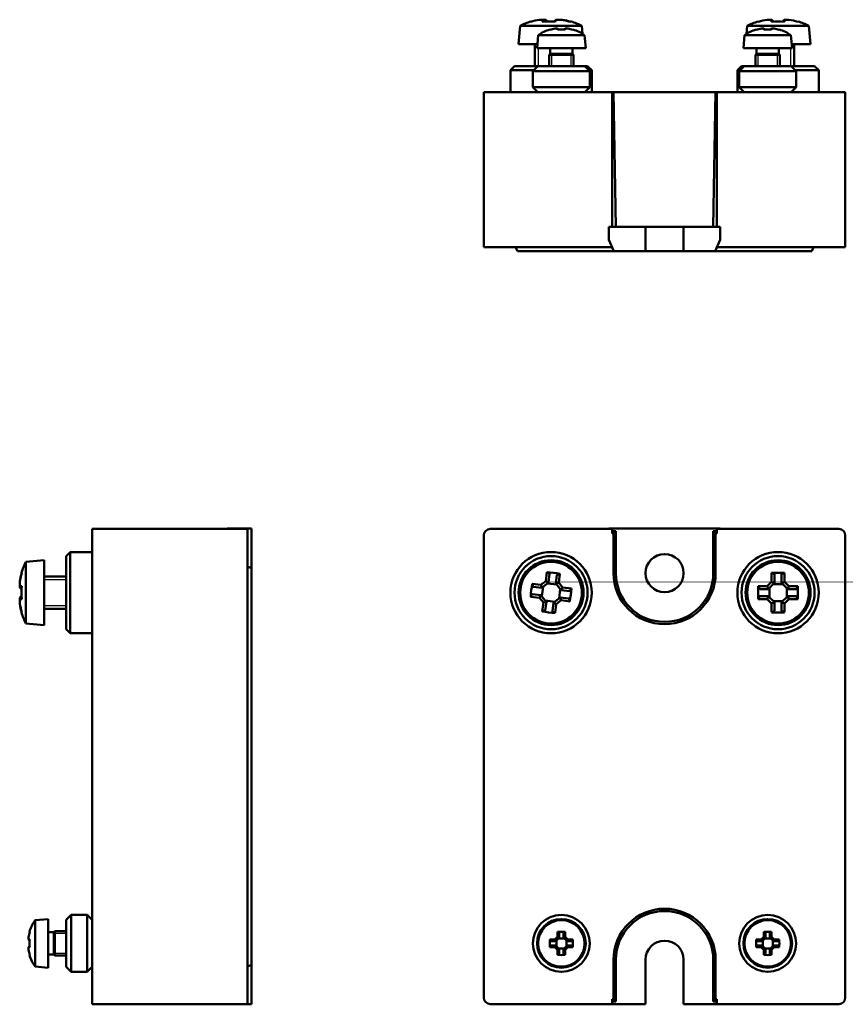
# Model space of a CAD drawing. Header units: millimetres. Extents: x 45 to 275, y 58 to 202.
# Tile 1 of 2: x 45 to 146, y 58 to 179. Entities that reach past the tile are written whole.
import ezdxf

# ---------------------------------------------------------------- set-up
doc = ezdxf.new("R2010")
doc.units = ezdxf.units.MM
doc.header["$LTSCALE"] = 0.5
doc.layers.add('Arêtes visibles(ISO)', color=7, linetype='Continuous', lineweight=50)
doc.layers.add('Filetages(ISO)', color=7, linetype='Continuous', lineweight=25)

msp = doc.modelspace()

# ---------------------------------------------------------------- linework, layer by layer
at = {"layer": 'Arêtes visibles(ISO)'}
for p, q in [((106.16, 178.22), (105.96, 175.96)), ((113.76, 178.22), (106.16, 178.22)), ((113.76, 178.22), (113.85, 177.22)), ((134.1, 178.22), (134.01, 177.22)), ((141.7, 178.22), (134.1, 178.22)), ((135.47, 178.72), (135.45, 178.75)), ((137.1, 178.72), (137.1, 178.96)), ((138.69, 178.96), (138.69, 178.72)), ((140.34, 178.75), (140.32, 178.72)), ((141.7, 178.22), (141.9, 175.96)), ((108.37, 177.06), (108.23, 175.46)), ((108.37, 177.06), (114.09, 177.06)), ((109.81, 177.74), (109.8, 177.76)), ((110.76, 177.74), (110.76, 177.89)), ((111.69, 177.89), (111.69, 177.74)), ((112.65, 177.76), (112.64, 177.74)), ((114.09, 177.06), (114.23, 175.46)), ((133.77, 177.06), (133.63, 175.46)), ((133.77, 177.06), (139.49, 177.06)), ((135.21, 177.74), (135.2, 177.76)), ((136.16, 177.74), (136.16, 177.89)), ((137.09, 177.89), (137.09, 177.74)), ((138.05, 177.76), (138.04, 177.74)), ((139.49, 177.06), (139.63, 175.46)), ((105.96, 175.96), (108.27, 175.96)), ((107.96, 173.26), (107.96, 175.96)), ((139.58, 175.96), (141.9, 175.96)), ((139.9, 173.26), (139.9, 175.96)), ((108.23, 175.46), (114.23, 175.46)), ((109.85, 174.78), (109.73, 174.66)), ((109.73, 174.66), (112.73, 174.66)), ((109.73, 174.66), (109.73, 173.26)), ((109.73, 174.66), (112.73, 174.66)), ((109.85, 175.36), (109.85, 174.78)), ((109.85, 174.78), (112.6, 174.78)), ((112.6, 175.36), (112.6, 174.78)), ((112.6, 174.78), (112.73, 174.66)), ((112.73, 174.66), (112.73, 173.26)), ((133.63, 175.46), (139.63, 175.46)), ((135.25, 174.78), (135.13, 174.66)), ((135.13, 174.66), (138.13, 174.66)), ((135.13, 174.66), (135.13, 173.26)), ((135.13, 174.66), (138.13, 174.66)), ((135.25, 175.36), (135.25, 174.78)), ((135.25, 174.78), (138, 174.78)), ((138, 175.36), (138, 174.78)), ((138, 174.78), (138.13, 174.66)), ((138.13, 174.66), (138.13, 173.26)), ((105.46, 173.26), (104.96, 172.76)), ((107.83, 172.76), (104.96, 172.76)), ((104.96, 170.06), (104.96, 172.76)), ((105.46, 173.26), (108.33, 173.26)), ((108.33, 173.26), (107.73, 172.66)), ((114.73, 172.66), (107.73, 172.66)), ((107.73, 170.66), (107.73, 172.66)), ((114.13, 173.26), (108.33, 173.26)), ((114.13, 173.26), (114.46, 173.26)), ((114.13, 173.26), (114.73, 172.66)), ((114.46, 173.26), (114.96, 172.76)), ((114.96, 172.76), (114.63, 172.76)), ((114.73, 170.66), (114.73, 172.66)), ((114.96, 170.06), (114.96, 172.76)), ((133.4, 173.26), (132.9, 172.76)), ((133.23, 172.76), (132.9, 172.76)), ((132.9, 170.06), (132.9, 172.76)), ((133.73, 173.26), (133.13, 172.66)), ((140.13, 172.66), (133.13, 172.66)), ((133.13, 170.66), (133.13, 172.66)), ((133.4, 173.26), (133.73, 173.26)), ((139.53, 173.26), (133.73, 173.26)), ((139.53, 173.26), (142.4, 173.26)), ((139.53, 173.26), (140.13, 172.66)), ((142.9, 172.76), (140.03, 172.76)), ((140.13, 170.66), (140.13, 172.66)), ((142.4, 173.26), (142.9, 172.76)), ((142.9, 170.06), (142.9, 172.76)), ((102.48, 170.06), (101.68, 170.06)), ((101.68, 170.06), (101.68, 150.96)), ((102.48, 170.06), (117.47, 170.06)), ((114.73, 170.66), (107.73, 170.66)), ((108.33, 170.06), (107.73, 170.66)), ((114.13, 170.06), (114.73, 170.66)), ((117.64, 170.06), (117.47, 170.06)), ((117.47, 170.06), (117.47, 153.46)), ((130.22, 170.06), (117.64, 170.06)), ((117.93, 153.46), (117.64, 170.06)), ((130.22, 170.06), (129.93, 153.46)), ((130.38, 170.06), (130.22, 170.06)), ((130.38, 170.06), (145.38, 170.06)), ((130.38, 170.06), (130.38, 153.46)), ((140.13, 170.66), (133.13, 170.66)), ((133.73, 170.06), (133.13, 170.66)), ((139.53, 170.06), (140.13, 170.66)), ((146.18, 170.06), (145.38, 170.06)), ((146.18, 170.06), (146.18, 150.96)), ((117.08, 153.46), (121.58, 153.46)), ((117.08, 153.46), (117.08, 151.89)), ((121.58, 153.46), (126.28, 153.46)), ((121.58, 150.46), (121.58, 153.46)), ((126.28, 150.46), (126.28, 153.46)), ((126.28, 153.46), (130.78, 153.46)), ((130.78, 153.46), (130.78, 151.89)), ((117.68, 150.46), (117.08, 151.89)), ((130.78, 151.89), (130.17, 150.46)), ((102.48, 150.96), (101.68, 150.96)), ((117.47, 150.96), (102.48, 150.96)), ((105.6, 150.96), (105.81, 150.46)), ((106.7, 150.46), (105.81, 150.46)), ((106.7, 150.46), (115.63, 150.46)), ((115.63, 150.46), (117.68, 150.46)), ((121.58, 150.46), (117.68, 150.46)), ((126.28, 150.46), (121.58, 150.46)), ((130.17, 150.46), (126.28, 150.46)), ((130.17, 150.46), (132.23, 150.46)), ((145.38, 150.96), (130.38, 150.96)), ((132.23, 150.46), (141.15, 150.46)), ((142.05, 150.46), (141.15, 150.46)), ((142.26, 150.96), (142.05, 150.46)), ((146.18, 150.96), (145.38, 150.96)), ((53.48, 116.29), (72.58, 116.29)), ((53.48, 116.29), (53.48, 115.49)), ((53.48, 58.59), (53.48, 115.49)), ((70.08, 116.32), (71.65, 116.32)), ((70.08, 116.29), (70.08, 116.32)), ((73.08, 116.32), (71.65, 116.32)), ((71.65, 116.29), (71.65, 116.32)), ((72.58, 116.29), (72.58, 115.49)), ((72.58, 115.49), (72.58, 58.59)), ((73.08, 113.52), (73.08, 116.32)), ((101.68, 115.49), (101.68, 58.59)), ((117.47, 116.29), (102.48, 116.29)), ((130.78, 116.32), (117.08, 116.32)), ((117.08, 116.32), (117.08, 116.29)), ((117.47, 115.71), (117.47, 116.29)), ((117.93, 116), (117.47, 116)), ((117.47, 115.71), (117.64, 115.71)), ((117.64, 115.71), (117.93, 116)), ((117.64, 110.84), (117.64, 115.71)), ((117.93, 110.84), (117.93, 116)), ((129.93, 116), (130.22, 115.71)), ((129.93, 116), (129.93, 110.84)), ((130.38, 116), (129.93, 116)), ((130.22, 115.71), (130.22, 110.84)), ((130.22, 115.71), (130.38, 115.71)), ((130.38, 116.29), (130.38, 115.71)), ((145.38, 116.29), (130.38, 116.29)), ((130.78, 116.29), (130.78, 116.32)), ((146.18, 58.59), (146.18, 115.49)), ((50.28, 112.94), (50.78, 113.44)), ((50.28, 103.94), (50.28, 112.94)), ((50.78, 113.44), (50.78, 103.44)), ((53.48, 113.44), (50.78, 113.44)), ((73.08, 111.46), (73.08, 113.52)), ((45.31, 112.24), (47.58, 112.44)), ((45.31, 112.24), (45.31, 104.64)), ((47.58, 104.44), (47.58, 112.44)), ((72.58, 111.67), (73.08, 111.46)), ((44.78, 110.89), (44.82, 110.87)), ((50.28, 110.44), (47.58, 110.44)), ((73.08, 111.46), (73.08, 110.57)), ((73.08, 63.52), (73.08, 110.57)), ((109.33, 109.87), (109.45, 110.95)), ((109.78, 110.74), (109.66, 109.69)), ((110.54, 109.58), (110.66, 110.63)), ((111.03, 110.76), (110.9, 109.68)), ((137.1, 109.78), (137.1, 110.87)), ((137.46, 110.7), (137.46, 109.64)), ((138.34, 109.64), (138.34, 110.7)), ((138.69, 110.87), (138.69, 109.78)), ((44.57, 109.24), (44.82, 109.24)), ((107.64, 109.52), (108.72, 109.39)), ((108.82, 109.02), (107.77, 109.15)), ((108.72, 109.39), (109.33, 109.87)), ((109.66, 109.68), (108.82, 109.03)), ((108.97, 109.14), (108.84, 107.99)), ((110.66, 109.43), (109.51, 109.56)), ((111.2, 108.74), (110.54, 109.58)), ((110.54, 109.58), (110.54, 109.58)), ((110.9, 109.68), (111.38, 109.07)), ((135.47, 109.24), (136.56, 109.24)), ((136.56, 109.24), (137.1, 109.78)), ((137.45, 109.64), (136.7, 108.89)), ((138.48, 109.5), (137.32, 109.5)), ((139.09, 108.89), (138.34, 109.64)), ((138.34, 109.64), (138.34, 109.64)), ((138.69, 109.78), (139.24, 109.24)), ((139.24, 109.24), (140.32, 109.24)), ((108.53, 107.81), (107.45, 107.94)), ((107.66, 108.27), (108.71, 108.15)), ((108.72, 108.14), (109.37, 107.31)), ((108.82, 109.03), (108.82, 109.02)), ((110.94, 107.74), (111.08, 108.89)), ((112.25, 108.62), (111.2, 108.74)), ((111.38, 109.07), (112.46, 108.95)), ((136.7, 108.88), (135.64, 108.88)), ((135.64, 108), (136.7, 108)), ((136.7, 108.89), (136.7, 108.88)), ((136.7, 108), (137.45, 107.25)), ((136.84, 109.02), (136.84, 107.86)), ((138.34, 107.25), (139.09, 108)), ((138.96, 107.86), (138.96, 109.02)), ((139.09, 108), (139.1, 108)), ((140.15, 108.88), (139.1, 108.88)), ((139.1, 108), (140.15, 108)), ((44.82, 107.65), (44.57, 107.65)), ((109.01, 107.21), (108.53, 107.81)), ((108.88, 106.13), (109.01, 107.21)), ((109.38, 107.3), (109.25, 106.25)), ((109.26, 107.46), (110.41, 107.32)), ((109.37, 107.31), (109.38, 107.3)), ((110.13, 106.15), (110.25, 107.2)), ((110.26, 107.2), (111.09, 107.86)), ((110.59, 107.02), (110.46, 105.94)), ((111.19, 107.5), (110.59, 107.02)), ((111.09, 107.86), (111.1, 107.86)), ((111.1, 107.86), (112.15, 107.74)), ((112.27, 107.37), (111.19, 107.5)), ((136.56, 107.65), (135.47, 107.65)), ((137.1, 107.1), (136.56, 107.65)), ((137.1, 106.02), (137.1, 107.1)), ((137.32, 107.38), (138.48, 107.38)), ((137.45, 107.25), (137.46, 107.24)), ((137.46, 107.24), (137.46, 106.19)), ((138.34, 106.19), (138.34, 107.24)), ((139.24, 107.65), (138.69, 107.1)), ((138.69, 107.1), (138.69, 106.02)), ((140.32, 107.65), (139.24, 107.65)), ((44.82, 106.02), (44.78, 106)), ((50.28, 106.44), (47.58, 106.44)), ((45.31, 104.64), (47.58, 104.44)), ((50.28, 103.94), (50.78, 103.44)), ((53.48, 103.44), (50.78, 103.44)), ((46.48, 68.12), (48.08, 68.26)), ((46.48, 62.4), (46.48, 68.12)), ((48.08, 62.26), (48.08, 68.26)), ((50.28, 68.16), (50.88, 68.76)), ((50.28, 68.16), (50.28, 62.36)), ((50.88, 68.76), (50.88, 61.76)), ((52.88, 68.76), (50.88, 68.76)), ((52.88, 68.76), (52.88, 61.76)), ((53.48, 68.16), (52.88, 68.76)), ((45.77, 66.69), (45.79, 66.68)), ((48.75, 66.64), (48.88, 66.76)), ((48.88, 63.76), (48.88, 66.76)), ((48.88, 66.76), (50.28, 66.76)), ((48.88, 63.76), (48.88, 66.76)), ((110.76, 66.05), (110.76, 66.68)), ((111.69, 66.68), (111.69, 66.05)), ((136.16, 66.05), (136.16, 66.68)), ((137.09, 66.68), (137.09, 66.05)), ((45.64, 65.73), (45.79, 65.73)), ((48.18, 66.64), (48.75, 66.64)), ((48.75, 63.89), (48.75, 66.64)), ((109.81, 65.73), (110.44, 65.73)), ((110.53, 65.52), (109.91, 65.52)), ((110.44, 65.73), (110.76, 66.05)), ((110.97, 65.96), (110.53, 65.52)), ((110.53, 65.52), (110.53, 65.52)), ((110.61, 65.6), (110.61, 64.92)), ((111.57, 65.88), (110.89, 65.88)), ((110.97, 66.58), (110.97, 65.96)), ((111.49, 65.96), (111.49, 66.58)), ((111.93, 65.52), (111.49, 65.96)), ((111.49, 65.96), (111.49, 65.96)), ((111.69, 66.05), (112.01, 65.73)), ((111.85, 64.92), (111.85, 65.6)), ((112.54, 65.52), (111.93, 65.52)), ((112.01, 65.73), (112.64, 65.73)), ((135.21, 65.73), (135.84, 65.73)), ((135.93, 65.52), (135.31, 65.52)), ((135.84, 65.73), (136.16, 66.05)), ((136.37, 65.96), (135.93, 65.52)), ((135.93, 65.52), (135.93, 65.52)), ((136.01, 65.6), (136.01, 64.92)), ((136.97, 65.88), (136.29, 65.88)), ((136.37, 66.58), (136.37, 65.96)), ((136.89, 65.96), (136.89, 66.58)), ((137.33, 65.52), (136.89, 65.96)), ((136.89, 65.96), (136.89, 65.96)), ((137.09, 66.05), (137.41, 65.73)), ((137.25, 64.92), (137.25, 65.6)), ((137.94, 65.52), (137.33, 65.52)), ((137.41, 65.73), (138.04, 65.73)), ((45.79, 64.8), (45.64, 64.8)), ((110.44, 64.8), (109.81, 64.8)), ((109.91, 65), (110.53, 65)), ((110.76, 64.48), (110.44, 64.8)), ((110.53, 65), (110.97, 64.56)), ((110.76, 63.85), (110.76, 64.48)), ((110.89, 64.64), (111.57, 64.64)), ((110.97, 64.56), (110.97, 63.95)), ((110.97, 64.56), (110.97, 64.56)), ((111.49, 64.56), (111.93, 65)), ((111.49, 63.95), (111.49, 64.56)), ((112.01, 64.8), (111.69, 64.48)), ((111.69, 64.48), (111.69, 63.85)), ((111.93, 65), (112.54, 65)), ((111.93, 65), (111.93, 65)), ((112.64, 64.8), (112.01, 64.8)), ((135.84, 64.8), (135.21, 64.8)), ((135.31, 65), (135.93, 65)), ((136.16, 64.48), (135.84, 64.8)), ((135.93, 65), (136.37, 64.56)), ((136.16, 63.85), (136.16, 64.48)), ((136.29, 64.64), (136.97, 64.64)), ((136.37, 64.56), (136.37, 63.95)), ((136.37, 64.56), (136.37, 64.56)), ((136.89, 64.56), (137.33, 65)), ((136.89, 63.95), (136.89, 64.56)), ((137.41, 64.8), (137.09, 64.48)), ((137.09, 64.48), (137.09, 63.85)), ((137.33, 65), (137.94, 65)), ((137.33, 65), (137.33, 65)), ((138.04, 64.8), (137.41, 64.8)), ((45.79, 63.85), (45.77, 63.84)), ((48.18, 63.89), (48.75, 63.89)), ((48.75, 63.89), (48.88, 63.76)), ((48.88, 63.76), (50.28, 63.76)), ((73.08, 63.52), (73.08, 62.62)), ((117.64, 58.38), (117.64, 63.24)), ((117.93, 58.09), (117.93, 63.24)), ((121.58, 57.76), (121.58, 63.24)), ((126.28, 63.24), (126.28, 57.76)), ((129.93, 63.24), (129.93, 58.09)), ((130.22, 63.24), (130.22, 58.38)), ((46.48, 62.4), (48.08, 62.26)), ((50.28, 62.36), (50.88, 61.76)), ((53.48, 62.36), (52.88, 61.76)), ((72.58, 62.41), (73.08, 62.62)), ((73.08, 60.57), (73.08, 62.62)), ((52.88, 61.76), (50.88, 61.76)), ((73.08, 57.76), (73.08, 60.57)), ((53.48, 58.59), (53.48, 57.79)), ((72.58, 58.59), (72.58, 57.79)), ((117.64, 58.38), (117.47, 58.38)), ((117.47, 57.79), (117.47, 58.38)), ((117.93, 58.09), (117.64, 58.38)), ((130.22, 58.38), (129.93, 58.09)), ((130.38, 58.38), (130.22, 58.38)), ((130.38, 58.38), (130.38, 57.79)), ((53.48, 57.79), (72.58, 57.79)), ((70.08, 57.76), (70.08, 57.79)), ((70.08, 57.76), (71.65, 57.76)), ((71.65, 57.76), (71.65, 57.79)), ((71.65, 57.76), (73.08, 57.76)), ((102.48, 57.79), (117.47, 57.79)), ((117.08, 57.79), (117.08, 57.76)), ((117.08, 57.76), (121.58, 57.76)), ((117.47, 58.09), (117.93, 58.09)), ((126.28, 57.76), (130.78, 57.76)), ((129.93, 58.09), (130.38, 58.09)), ((130.38, 57.79), (145.38, 57.79)), ((130.78, 57.76), (130.78, 57.79))]:
    msp.add_line(p, q, dxfattribs=at)
for centre, radius in [((109.96, 108.44), 5), ((109.96, 108.44), 4.5), ((123.93, 110.84), 2.35), ((137.9, 108.44), 5), ((137.9, 108.44), 4.5), ((109.96, 108.44), 4), ((109.96, 108.44), 3.8), ((137.9, 108.44), 4), ((137.9, 108.44), 3.8), ((111.23, 65.26), 3.5), ((111.23, 65.26), 3), ((111.23, 65.26), 2.86), ((136.63, 65.26), 3.5), ((136.63, 65.26), 3), ((136.63, 65.26), 2.86)]:
    msp.add_circle(centre, radius, dxfattribs=at)
for centre, radius, start, end in [((109.96, 170.5), 8.61, 106.6057, 116.2102), ((109.96, 170.5), 8.61, 63.7898, 73.3943), ((137.9, 170.5), 8.61, 106.5041, 116.2102), ((137.9, 170.5), 8.57, 98.9939, 106.4454), ((137.9, 170.5), 8.57, 73.5546, 81.0061), ((137.9, 170.5), 8.61, 63.7898, 73.4959), ((111.23, 173.07), 4.91, 106.9181, 125.6635), ((111.23, 173.07), 4.88, 99.2333, 106.8581), ((111.23, 173.07), 4.88, 73.1419, 80.7667), ((111.23, 173.07), 4.91, 54.3365, 73.0819), ((136.63, 173.07), 4.91, 106.9181, 125.6635), ((136.63, 173.07), 4.88, 99.2333, 106.8581), ((136.63, 173.07), 4.88, 73.1419, 80.7667), ((136.63, 173.07), 4.91, 54.3365, 73.0819), ((109.75, 175.36), 0.1, 0, 90), ((112.7, 175.36), 0.1, 90, 180), ((135.15, 175.36), 0.1, 0, 90), ((138.1, 175.36), 0.1, 90, 180), ((53.04, 108.44), 8.61, 153.7898, 163.4959), ((53.04, 108.44), 8.57, 163.5546, 171.0061), ((123.93, 110.84), 6.29, 180, 0), ((123.93, 110.84), 6, 180, 0), ((53.04, 108.44), 8.57, 188.9939, 196.4454), ((53.04, 108.44), 8.61, 196.5041, 206.2102), ((123.93, 63.24), 6.29, 0, 180), ((123.93, 63.24), 6, 0, 180), ((50.46, 65.26), 4.91, 144.3365, 163.0819), ((50.46, 65.26), 4.88, 163.1419, 170.7667), ((48.18, 66.74), 0.1, 180, 270), ((123.93, 63.24), 2.35, 0, 180), ((50.46, 65.26), 4.88, 189.2333, 196.8581), ((50.46, 65.26), 4.91, 196.9181, 215.6635), ((48.18, 63.79), 0.1, 90, 180)]:
    msp.add_arc(centre, radius, start, end, dxfattribs=at)
for centre, major_axis, ratio, start_param, end_param in [((109.86, 170.5), (0, 8.57), 0.993033, 0.156973, 0.287026), ((111.68, 171.5), (-4.21, 7.24), 0.102071, 6.196683, 6.318933), ((108.77, 170.5), (0, 8.47), 0.618855, 6.237606, 6.328764), ((109.02, 170.5), (0, 8.47), 0.785505, 6.237606, 6.304314), ((109.17, 170.5), (0, 8.57), 0.117839, 0.156973, 0.287026), ((110.16, 171.5), (8.2, -1.68), 0.860151, 1.708963, 1.898921), ((109.75, 171.5), (-8.2, -1.68), 0.860151, 4.465639, 4.51388), ((110.75, 170.5), (0, 8.57), 0.117839, 0.156973, 0.287026), ((110.89, 170.5), (0, 8.47), 0.785505, 6.237606, 6.328764), ((111.14, 170.5), (0, 8.47), 0.618855, 6.237606, 6.304314), ((109.86, 170.5), (0, 8.57), 0.993033, 5.99616, 6.126212), ((110.05, 170.5), (0, 8.57), 0.993033, 6.008787, 6.126212), ((108.23, 171.5), (4.21, 7.24), 0.102071, 0.024594, 0.15421), ((136.83, 170.5), (0, 8.47), 0.707107, 6.237606, 6.328764), ((137.9, 171.5), (8.37, 0), 0.866186, 1.475817, 1.665775), ((138.96, 170.5), (0, 8.47), 0.707107, 6.237606, 6.328764), ((110.6, 173.07), (0, 4.83), 0.707107, 6.236383, 6.329988), ((111.23, 173.63), (4.78, 0), 0.866186, 1.473479, 1.668114), ((111.85, 173.07), (0, 4.83), 0.707107, 6.236383, 6.329988), ((136, 173.07), (0, 4.83), 0.707107, 6.236383, 6.329988), ((136.63, 173.63), (4.78, 0), 0.866186, 1.473479, 1.668114), ((137.25, 173.07), (0, 4.83), 0.707107, 6.236383, 6.329988), ((102.48, 115.49), (-0.566, 0.566), 0.999695, 5.497939, 7.068431), ((145.38, 115.49), (0.566, 0.566), 0.999695, 5.497939, 7.068431), ((53.04, 108.54), (-8.57, 0), 0.993033, 6.008787, 6.126212), ((52.03, 106.72), (-7.24, 4.21), 0.102071, 0.041962, 0.120214), ((109.75, 106.72), (-8.31, 0.99), 0.499722, 4.61741, 4.807368), ((137.9, 106.71), (-8.37, 0), 0.499722, 4.61741, 4.807368), ((53.04, 109.63), (-8.47, 0), 0.618855, 6.237606, 6.293712), ((53.04, 109.51), (-8.47, 0), 0.707107, 6.237606, 6.328764), ((53.04, 109.38), (-8.47, 0), 0.785505, 6.272658, 6.328764), ((52.03, 108.44), (0, 8.37), 0.866186, 1.475817, 1.665775), ((111.68, 108.24), (-0.99, -8.31), 0.499722, 4.61741, 4.807368), ((139.63, 108.44), (0, -8.37), 0.499722, 4.61741, 4.807368), ((136.16, 108.44), (0, 8.37), 0.499722, 4.61741, 4.807368), ((53.04, 109.23), (-8.57, 0), 0.117839, 0.156973, 0.279003), ((52.03, 108.24), (1.68, -8.2), 0.860151, 4.465639, 4.496512), ((52.03, 108.65), (1.68, 8.2), 0.860151, 1.786673, 1.835215), ((108.23, 108.65), (0.99, 8.31), 0.499722, 4.61741, 4.807368), ((53.04, 107.51), (-8.47, 0), 0.785505, 6.237606, 6.293712), ((53.04, 107.38), (-8.47, 0), 0.707107, 6.237606, 6.328764), ((53.04, 107.26), (-8.47, 0), 0.618855, 6.272658, 6.328764), ((53.04, 108.35), (-8.57, 0), 0.993033, 0.156973, 0.279003), ((52.03, 110.17), (-7.24, -4.21), 0.102071, 6.196683, 6.241223), ((110.16, 110.17), (8.31, -0.99), 0.499722, 4.61741, 4.807368), ((137.9, 110.18), (8.37, 0), 0.499722, 4.61741, 4.807368), ((111.23, 64.3), (-4.78, 0), 0.499722, 4.615072, 4.809706), ((136.63, 64.3), (-4.78, 0), 0.499722, 4.615072, 4.809706), ((50.46, 65.89), (-4.83, 0), 0.707107, 6.236383, 6.329988), ((49.91, 65.26), (0, 4.78), 0.866186, 1.473479, 1.668114), ((112.19, 65.26), (0, -4.78), 0.499722, 4.615072, 4.809706), ((110.27, 65.26), (0, 4.78), 0.499722, 4.615072, 4.809706), ((137.59, 65.26), (0, -4.78), 0.499722, 4.615072, 4.809706), ((135.67, 65.26), (0, 4.78), 0.499722, 4.615072, 4.809706), ((50.46, 64.64), (-4.83, 0), 0.707107, 6.236383, 6.329988), ((111.23, 66.22), (4.78, 0), 0.499722, 4.615072, 4.809706), ((136.63, 66.22), (4.78, 0), 0.499722, 4.615072, 4.809706), ((102.48, 58.59), (-0.566, -0.566), 0.999695, 5.497939, 7.068431), ((145.38, 58.59), (0.566, -0.566), 0.999695, 5.497939, 7.068431)]:
    msp.add_ellipse(centre, major_axis=major_axis, ratio=ratio, start_param=start_param, end_param=end_param, dxfattribs=at)
for points in [[(109.27, 178.74), (109.19, 178.82), (109.1, 178.89), (109.01, 178.96)], [(109.56, 178.75), (109.48, 178.82), (109.4, 178.89), (109.33, 178.96)], [(110.33, 178.73), (110.42, 178.81), (110.5, 178.89), (110.59, 178.96)], [(111.36, 178.94), (111.37, 178.95), (111.38, 178.96), (111.38, 178.96)], [(137.36, 178.74), (137.28, 178.81), (137.19, 178.89), (137.1, 178.96)], [(138.43, 178.74), (138.52, 178.81), (138.61, 178.89), (138.69, 178.96)], [(110.76, 177.89), (110.81, 177.85), (110.87, 177.8), (110.92, 177.76)], [(111.69, 177.89), (111.64, 177.85), (111.59, 177.8), (111.54, 177.76)], [(136.16, 177.89), (136.21, 177.85), (136.27, 177.8), (136.32, 177.76)], [(137.09, 177.89), (137.04, 177.85), (136.99, 177.8), (136.94, 177.76)], [(44.58, 109.86), (44.58, 109.86), (44.57, 109.86), (44.57, 109.87)], [(44.57, 109.24), (44.65, 109.15), (44.72, 109.06), (44.8, 108.98)], [(108.82, 109.03), (108.79, 109.15), (108.75, 109.27), (108.72, 109.39)], [(109.66, 109.68), (109.55, 109.74), (109.44, 109.81), (109.33, 109.87)], [(110.54, 109.58), (110.66, 109.61), (110.78, 109.65), (110.9, 109.68)], [(136.7, 108.89), (136.65, 109), (136.61, 109.12), (136.56, 109.24)], [(137.45, 109.64), (137.34, 109.69), (137.22, 109.73), (137.1, 109.78)], [(138.34, 109.64), (138.46, 109.69), (138.57, 109.73), (138.69, 109.78)], [(139.24, 109.24), (139.19, 109.12), (139.14, 109), (139.09, 108.89)], [(44.79, 108.84), (44.72, 108.92), (44.64, 108.99), (44.57, 109.07)], [(44.78, 108.04), (44.71, 107.96), (44.64, 107.89), (44.57, 107.81)], [(44.8, 107.91), (44.72, 107.82), (44.65, 107.73), (44.57, 107.65)], [(108.72, 108.14), (108.66, 108.03), (108.59, 107.92), (108.53, 107.81)], [(111.2, 108.74), (111.26, 108.85), (111.32, 108.96), (111.38, 109.07)], [(136.7, 108), (136.65, 107.88), (136.61, 107.76), (136.56, 107.65)], [(139.09, 108), (139.14, 107.88), (139.19, 107.76), (139.24, 107.65)], [(109.37, 107.31), (109.25, 107.27), (109.13, 107.24), (109.01, 107.21)], [(110.26, 107.2), (110.37, 107.14), (110.48, 107.08), (110.59, 107.02)], [(111.09, 107.86), (111.13, 107.74), (111.16, 107.62), (111.19, 107.5)], [(137.45, 107.25), (137.34, 107.2), (137.22, 107.15), (137.1, 107.1)], [(138.34, 107.25), (138.46, 107.2), (138.58, 107.15), (138.69, 107.1)], [(45.64, 65.73), (45.69, 65.68), (45.73, 65.62), (45.78, 65.57)], [(110.44, 65.73), (110.47, 65.66), (110.5, 65.59), (110.53, 65.52)], [(110.76, 66.05), (110.83, 66.02), (110.9, 65.99), (110.97, 65.96)], [(111.69, 66.05), (111.62, 66.02), (111.56, 65.99), (111.49, 65.96)], [(112.01, 65.73), (111.98, 65.66), (111.95, 65.59), (111.93, 65.52)], [(135.84, 65.73), (135.87, 65.66), (135.9, 65.59), (135.93, 65.52)], [(136.16, 66.05), (136.23, 66.02), (136.3, 65.99), (136.37, 65.96)], [(137.09, 66.05), (137.02, 66.02), (136.96, 65.99), (136.89, 65.96)], [(137.41, 65.73), (137.38, 65.66), (137.35, 65.59), (137.33, 65.52)], [(45.64, 64.8), (45.69, 64.85), (45.73, 64.9), (45.78, 64.95)], [(110.44, 64.8), (110.47, 64.87), (110.5, 64.93), (110.53, 65)], [(110.76, 64.48), (110.83, 64.51), (110.9, 64.54), (110.97, 64.56)], [(111.69, 64.48), (111.62, 64.51), (111.56, 64.54), (111.49, 64.56)], [(112.01, 64.8), (111.98, 64.87), (111.95, 64.93), (111.93, 65)], [(135.84, 64.8), (135.87, 64.87), (135.9, 64.93), (135.93, 65)], [(136.16, 64.48), (136.23, 64.51), (136.3, 64.54), (136.37, 64.56)], [(137.09, 64.48), (137.02, 64.51), (136.96, 64.54), (136.89, 64.56)], [(137.41, 64.8), (137.38, 64.87), (137.35, 64.93), (137.33, 65)]]:
    msp.add_open_spline(points, degree=3, dxfattribs=at)
for points, weights in [([(109.78, 110.74), (109.62, 110.84), (109.45, 110.95)], [6.67554349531, 6.57255708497, 6.4685485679]), ([(110.66, 110.63), (110.84, 110.69), (111.03, 110.76)], [9.65468047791, 9.50573367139, 9.35530861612]), ([(137.46, 110.7), (137.28, 110.78), (137.1, 110.87)], [8.51200594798, 8.38068766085, 8.24806608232]), ([(138.34, 110.7), (138.51, 110.78), (138.69, 110.87)], [5.97342736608, 5.88127279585, 5.7882036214]), ([(107.77, 109.15), (107.71, 109.33), (107.64, 109.52)], [8.06091068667, 7.93655163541, 7.8109583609]), ([(109.66, 109.68), (109.66, 109.68), (109.66, 109.69)], [0.545197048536, 0.545191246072, 0.545185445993]), ([(135.64, 108.88), (135.56, 109.06), (135.47, 109.24)], [7.21455060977, 7.10324871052, 6.99084217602]), ([(137.45, 109.64), (137.45, 109.64), (137.46, 109.64)], [0.882383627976, 0.882400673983, 0.882417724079]), ([(140.32, 109.24), (140.24, 109.06), (140.15, 108.88)], [6.99084217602, 7.10324871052, 7.21455060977]), ([(107.66, 108.27), (107.56, 108.11), (107.45, 107.94)], [11.6234039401, 11.4440848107, 11.2629859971]), ([(108.72, 108.14), (108.72, 108.14), (108.71, 108.15)], [0.834389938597, 0.834414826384, 0.834439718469]), ([(111.2, 108.74), (111.2, 108.74), (111.2, 108.74)], [0.888259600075, 0.888275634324, 0.888291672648]), ([(112.46, 108.95), (112.35, 108.78), (112.25, 108.62)], [7.8109583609, 7.93655163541, 8.06091068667]), ([(135.64, 108), (135.56, 107.83), (135.47, 107.65)], [11.1032822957, 10.9319873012, 10.7589922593]), ([(136.7, 108), (136.7, 108), (136.7, 108)], [0.844030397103, 0.844053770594, 0.84407714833]), ([(139.09, 108.89), (139.09, 108.89), (139.1, 108.88)], [0.899033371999, 0.899047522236, 0.899061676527]), ([(140.15, 108), (140.24, 107.83), (140.32, 107.65)], [11.1032822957, 10.9319873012, 10.7589922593]), ([(110.26, 107.2), (110.26, 107.2), (110.25, 107.2)], [0.866749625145, 0.866769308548, 0.866788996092]), ([(112.15, 107.74), (112.21, 107.56), (112.27, 107.37)], [11.6234039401, 11.4440848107, 11.2629859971]), ([(138.34, 107.25), (138.34, 107.25), (138.34, 107.24)], [0.601462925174, 0.601456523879, 0.601450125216]), ([(109.25, 106.25), (109.07, 106.19), (108.88, 106.13)], [6.67554349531, 6.57255708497, 6.4685485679]), ([(110.13, 106.15), (110.29, 106.05), (110.46, 105.94)], [9.65468047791, 9.50573367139, 9.35530861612]), ([(137.46, 106.19), (137.28, 106.1), (137.1, 106.02)], [8.51200594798, 8.38068766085, 8.24806608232]), ([(138.34, 106.19), (138.51, 106.1), (138.69, 106.02)], [5.97342736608, 5.88127279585, 5.7882036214]), ([(110.76, 66.68), (110.87, 66.63), (110.97, 66.58)], [1, 1.0002112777, 1]), ([(111.49, 66.58), (111.59, 66.63), (111.69, 66.68)], [1, 1.00021127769, 1]), ([(136.16, 66.68), (136.27, 66.63), (136.37, 66.58)], [1, 1.0002112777, 1]), ([(136.89, 66.58), (136.99, 66.63), (137.09, 66.68)], [1, 1.00021127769, 1]), ([(109.91, 65.52), (109.86, 65.62), (109.81, 65.73)], [1, 1.00021127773, 1]), ([(110.97, 65.96), (110.97, 65.96), (110.97, 65.96)], [0.964193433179, 0.96418206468, 0.96417070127]), ([(111.93, 65.52), (111.93, 65.52), (111.93, 65.52)], [0.964193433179, 0.96418206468, 0.96417070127]), ([(112.64, 65.73), (112.59, 65.62), (112.54, 65.52)], [1, 1.0002112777, 1]), ([(135.31, 65.52), (135.26, 65.62), (135.21, 65.73)], [1, 1.00021127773, 1]), ([(136.37, 65.96), (136.37, 65.96), (136.37, 65.96)], [0.964193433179, 0.96418206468, 0.96417070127]), ([(137.33, 65.52), (137.33, 65.52), (137.33, 65.52)], [0.964193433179, 0.96418206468, 0.96417070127]), ([(138.04, 65.73), (137.99, 65.62), (137.94, 65.52)], [1, 1.0002112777, 1]), ([(109.81, 64.8), (109.86, 64.9), (109.91, 65)], [1, 1.0002112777, 1]), ([(110.53, 65), (110.53, 65), (110.53, 65)], [0.964193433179, 0.96418206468, 0.96417070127]), ([(111.49, 64.56), (111.49, 64.56), (111.49, 64.56)], [0.964193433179, 0.96418206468, 0.96417070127]), ([(112.54, 65), (112.59, 64.9), (112.64, 64.8)], [1, 1.00021127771, 1]), ([(135.21, 64.8), (135.26, 64.9), (135.31, 65)], [1, 1.0002112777, 1]), ([(135.93, 65), (135.93, 65), (135.93, 65)], [0.964193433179, 0.96418206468, 0.96417070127]), ([(136.89, 64.56), (136.89, 64.56), (136.89, 64.56)], [0.964193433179, 0.96418206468, 0.96417070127]), ([(137.94, 65), (137.99, 64.9), (138.04, 64.8)], [1, 1.00021127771, 1]), ([(110.97, 63.95), (110.87, 63.9), (110.76, 63.85)], [1, 1.00021127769, 1]), ([(111.69, 63.85), (111.59, 63.9), (111.49, 63.95)], [1, 1.00021127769, 1]), ([(136.37, 63.95), (136.27, 63.9), (136.16, 63.85)], [1, 1.00021127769, 1]), ([(137.09, 63.85), (136.99, 63.9), (136.89, 63.95)], [1, 1.00021127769, 1])]:
    msp.add_rational_spline(points, weights, degree=2, dxfattribs=at)
at = {"layer": 'Filetages(ISO)'}
for p, q in [((108.38, 175.46), (108.38, 173.26)), ((110.03, 174.66), (110.03, 173.26)), ((112.43, 173.26), (112.43, 174.66)), ((135.43, 174.66), (135.43, 173.26)), ((137.83, 173.26), (137.83, 174.66)), ((139.48, 173.26), (139.48, 175.46)), ((50.28, 110.02), (47.58, 110.02)), ((47.58, 106.86), (50.28, 106.86)), ((50.28, 66.46), (48.88, 66.46)), ((48.88, 64.06), (50.28, 64.06))]:
    msp.add_line(p, q, dxfattribs=at)

doc.saveas('drawing.dxf')
